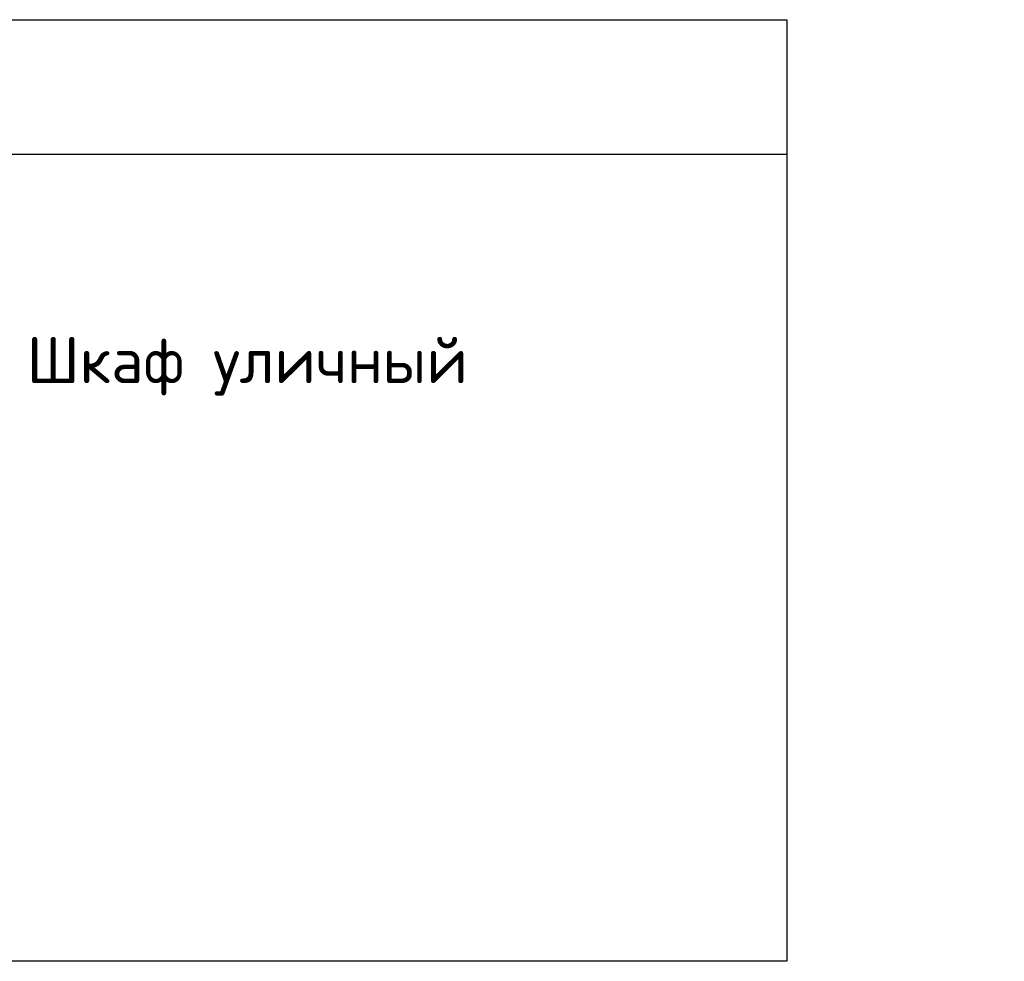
# Model space of a CAD drawing. Header units: millimetres. Extents: x 2008 to 593522, y -10016 to 93699.
# Tile 16 of 102: x 263787 to 269152, y 15940 to 21067. Entities that reach past the tile are written whole.
import ezdxf

# ---------------------------------------------------------------- set-up
doc = ezdxf.new("R2010")
doc.units = ezdxf.units.MM
doc.layers.add('Wi-Fi', color=7, linetype='Continuous')
doc.layers.add('Марки помещений', color=7, linetype='Continuous', lineweight=20)
doc.styles.add('MtXpl_ISOCPEUR', font='isocpeur.ttf')

msp = doc.modelspace()

# ---------------------------------------------------------------- linework, layer by layer
at = {"layer": 'Wi-Fi', "color": 18, "lineweight": -3, "true_color": 0x000000, "elevation": 43071843844459.9375}
msp.add_lwpolyline([(261027.2013, 21067.4812), (267966.2705, 21067.4812), (267966.2705, 15940.2904), (261027.2013, 15940.2904)], close=True, dxfattribs=at)
msp.add_lwpolyline([(261027.2013, 20335.9038), (267966.2705, 20335.9038)], dxfattribs=at)

# ---------------------------------------------------------------- texts
at = {"layer": 'Марки помещений', "lineweight": 0, "insert": (266536.8158, 19338.4115, 43071855571432.3438), "char_height": 250, "width": 5423.7844, "attachment_point": 2, "line_spacing_factor": 1.022761, "style": 'MtXpl_ISOCPEUR'}
msp.add_mtext('\\A1;\\pxql;Шкаф уличный', dxfattribs=at)

doc.saveas('drawing.dxf')
